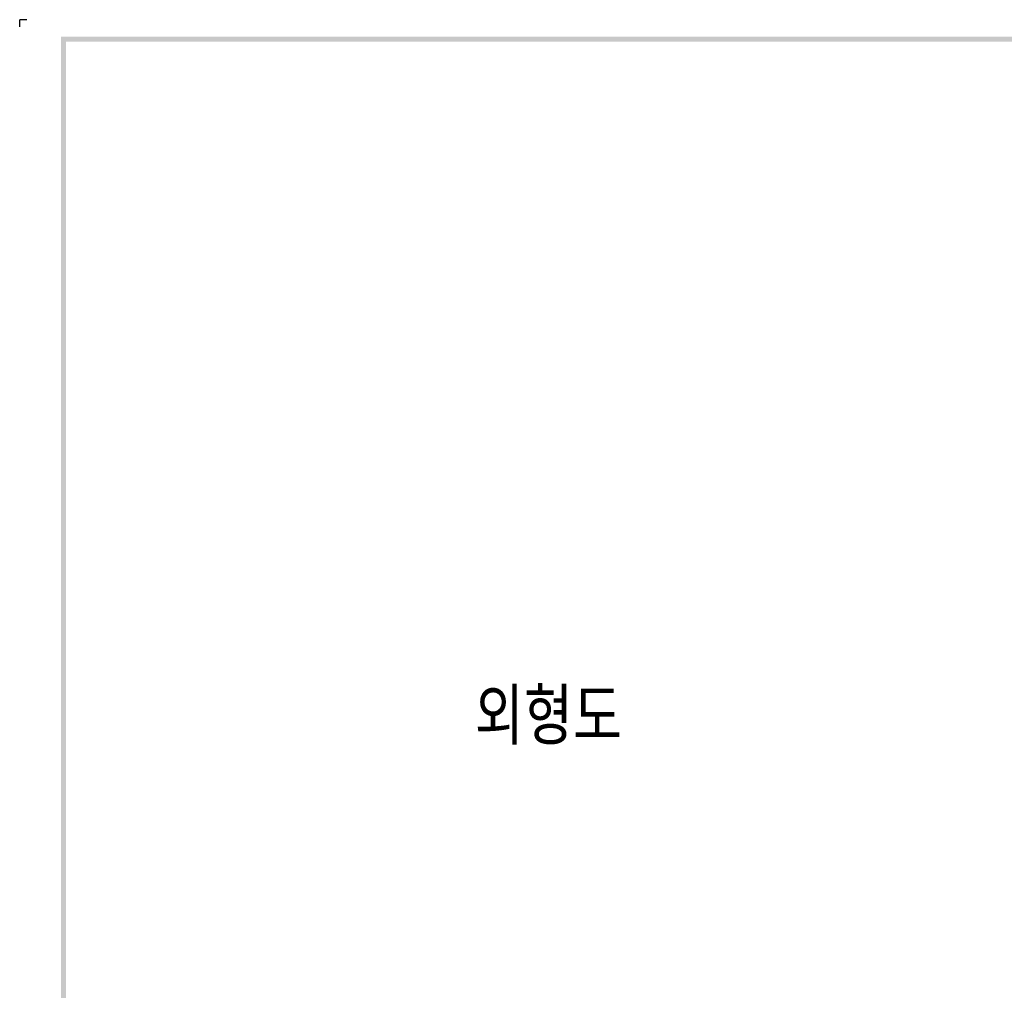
# Model space of a CAD drawing. Extents: x -235 to 1048, y -1897 to 585.
# Tile 2 of 23: x -28 to 235, y 326 to 585. Entities that reach past the tile are written whole.
import ezdxf

# ---------------------------------------------------------------- set-up
doc = ezdxf.new("R2010")
doc.units = 0
doc.header["$MEASUREMENT"] = 0
doc.layers.add('di', color=3, linetype='CONTINUOUS')
doc.layers.add('dwg', color=7, linetype='CONTINUOUS')
doc.styles.get("Standard").update_dxf_attribs({"font": 'romans.shx', "height": 2, "bigfont": 'hgs.shx'})

msp = doc.modelspace()

# ---------------------------------------------------------------- linework, layer by layer
at = {"layer": 'di'}
for p in [(-26.177, 585.003), (-28.127, 583.053)]:
    msp.add_line(p, (-28.127, 585.003), dxfattribs=at)
at = {"layer": 'dwg'}
for points in [[(-17.077, 580.453), (-15.777, 579.153), (1043.723, 580.453), (1042.423, 579.153)], [(-17.077, -165.747), (-15.777, -165.097), (-17.077, 580.453), (-15.777, 579.153)]]:
    msp.add_trace(points, dxfattribs=at)

# ---------------------------------------------------------------- texts
at = {"layer": 'di', "insert": (93.493, 406.209), "char_height": 15, "width": 74.93994, "attachment_point": 1}
msp.add_mtext('{\\Fromans,hgs|c129;외형도}', dxfattribs=at)

doc.saveas('drawing.dxf')
